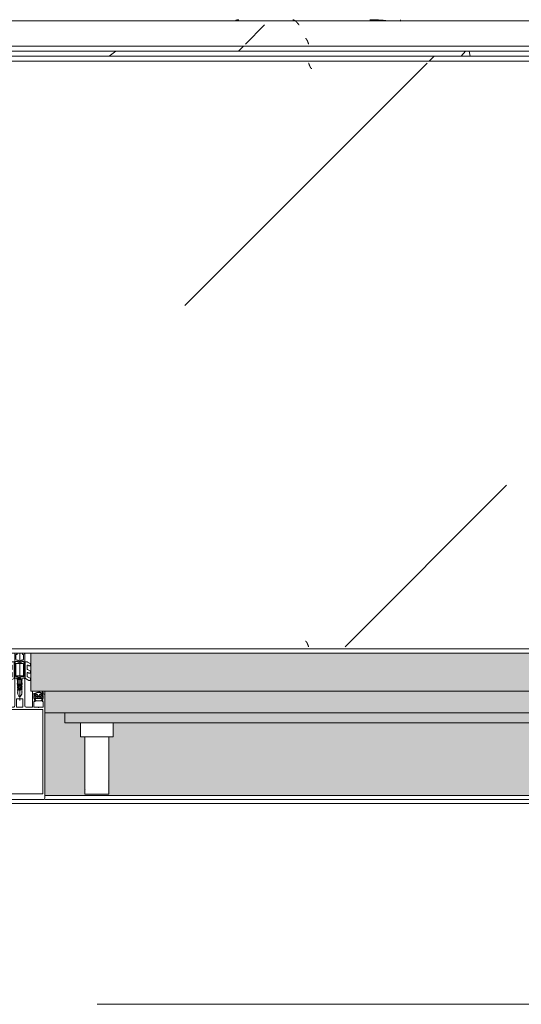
# Model space of a CAD drawing. Header units: millimetres. Extents: x -3267 to 40126, y 29201 to 102288.
# Tile 191 of 256: x 34941 to 35441, y 48319 to 49300. Entities that reach past the tile are written whole.
import ezdxf

# ---------------------------------------------------------------- set-up
doc = ezdxf.new("R2010")
doc.units = ezdxf.units.MM
doc.linetypes.add('4_ Штрихпунктир_ 10 х 2 мм', pattern=[1400, 1000, -200, 0, -200])
for name, color, linetype, lineweight in [('A-DETL-GENF-OTLN', 7, 'Continuous', 9), ('A-GLAZ-____-OTLN', 7, 'Continuous', 9), ('A-GLAZ-CWMG-MCUT', 7, 'Continuous', 9), ('A-GLAZ-CWMG-OTLN', 7, 'Continuous', 9), ('A-WALL-____-OTLN', 7, 'Continuous', 9), ('M-EQPM-____-OTLN', 7, 'Continuous', 9), ('S-GRID-____-OTLN', 7, 'Continuous', 9)]:
    doc.layers.add(name, color=color, linetype=linetype, lineweight=lineweight)
pattern_1 = [(225, (-30860, -48450), (1e-13, -1000), [50, -1364.214]), (225, (-30860, -47950), (1e-13, -1000), [50, -1364.214]), (225, (-31360, -47950), (1e-13, -1000), [50, -1364.214]), (225, (-31574.7, -48664.64), (1e-13, -1000), [403.55, -1010.664]), (225, (-31574.7, -48164.64), (1e-13, -1000), [403.55, -1010.664]), (225, (-31074.7, -48664.64), (1e-13, -1000), [403.55, -1010.664]), (225, (-31074.7, -48164.64), (1e-13, -1000), [453.55, -960.664])]
pattern_2 = [(225, (-31560, -48450), (1e-13, -1000), [50, -1364.214]), (225, (-31560, -47950), (1e-13, -1000), [50, -1364.214]), (225, (-32060, -47950), (1e-13, -1000), [50, -1364.214]), (225, (-32274.7, -48664.64), (1e-13, -1000), [403.55, -1010.664]), (225, (-32274.7, -48164.64), (1e-13, -1000), [403.55, -1010.664]), (225, (-31774.7, -48664.64), (1e-13, -1000), [403.55, -1010.664]), (225, (-31774.7, -48164.64), (1e-13, -1000), [453.55, -960.664])]

# ---------------------------------------------------------------- blocks, each defined once
blk = doc.blocks.new('FP_164-ВКК_02_К1_З_ЭОМ_кабель_')
at = {"layer": 'M-EQPM-____-OTLN', "color": 253, "true_color": 0xaaaaaa}
for p, q in [((1700, 630.11), (0, 630.11)), ((869.55, 629.99), (869.67, 630.06)), ((869.67, 630.06), (869.78, 630.14)), ((869.78, 630.14), (869.89, 630.21)), ((869.89, 630.21), (870.01, 630.27)), ((870.01, 630.27), (870.12, 630.34)), ((870.12, 630.34), (870.23, 630.4)), ((870.23, 630.4), (870.35, 630.46)), ((870.35, 630.46), (870.46, 630.52)), ((870.46, 630.52), (870.57, 630.58)), ((870.57, 630.58), (870.69, 630.64)), ((870.69, 630.64), (870.8, 630.69)), ((870.8, 630.69), (870.92, 630.74)), ((870.92, 630.74), (871.03, 630.79)), ((871.03, 630.79), (871.14, 630.84)), ((871.14, 630.84), (871.26, 630.88)), ((871.26, 630.88), (871.37, 630.92)), ((871.37, 630.92), (871.48, 630.96)), ((871.48, 630.96), (871.6, 631)), ((871.6, 631), (871.71, 631.03)), ((871.71, 631.03), (871.82, 631.07)), ((871.82, 631.07), (871.94, 631.1)), ((871.94, 631.1), (872.05, 631.13)), ((872.05, 631.13), (872.16, 631.15)), ((872.16, 631.15), (872.28, 631.17)), ((872.28, 631.17), (872.39, 631.2)), ((872.39, 631.2), (872.5, 631.21)), ((872.5, 631.21), (872.62, 631.23)), ((872.62, 631.23), (872.73, 631.24)), ((872.73, 631.24), (872.85, 631.26)), ((872.85, 631.26), (872.96, 631.26)), ((872.96, 631.26), (873.07, 631.27)), ((873.07, 631.27), (873.19, 631.27)), ((873.19, 631.27), (873.3, 631.28)), ((1004.17, 631.28), (1004.63, 631.27)), ((1004.63, 631.27), (1005.08, 631.27)), ((1005.08, 631.27), (1005.53, 631.27)), ((1005.53, 631.27), (1005.99, 631.26)), ((1005.99, 631.26), (1006.44, 631.25)), ((1006.44, 631.25), (1006.89, 631.24)), ((1006.89, 631.24), (1007.35, 631.23)), ((1007.35, 631.23), (1007.8, 631.22)), ((1007.8, 631.22), (1008.25, 631.2)), ((1008.25, 631.2), (1008.71, 631.19)), ((1008.71, 631.19), (1009.16, 631.17)), ((1009.16, 631.17), (1009.61, 631.15)), ((1009.61, 631.15), (1010.07, 631.13)), ((1010.07, 631.13), (1010.52, 631.11)), ((1010.52, 631.11), (1010.97, 631.09)), ((1010.97, 631.09), (1011.42, 631.06)), ((1011.42, 631.06), (1011.88, 631.03)), ((1011.88, 631.03), (1012.33, 631.01)), ((1012.33, 631.01), (1012.78, 630.98)), ((1012.78, 630.98), (1013.24, 630.94)), ((1013.24, 630.94), (1013.69, 630.91)), ((1013.69, 630.91), (1014.14, 630.88)), ((1014.14, 630.88), (1014.6, 630.84)), ((1014.6, 630.84), (1015.05, 630.81)), ((1015.05, 630.81), (1015.5, 630.77)), ((1015.5, 630.77), (1015.96, 630.73)), ((1015.96, 630.73), (1016.41, 630.69)), ((1016.41, 630.69), (1016.86, 630.64)), ((1016.86, 630.64), (1017.31, 630.6)), ((1017.31, 630.6), (1017.77, 630.55)), ((1017.77, 630.55), (1018.22, 630.51)), ((1018.22, 630.51), (1018.67, 630.46)), ((1018.67, 630.46), (1019.13, 630.41)), ((1019.13, 630.41), (1019.58, 630.36)), ((1019.58, 630.36), (1020.03, 630.3)), ((1020.03, 630.3), (1020.49, 630.25)), ((1020.49, 630.25), (1020.94, 630.2)), ((1020.94, 630.2), (1021.39, 630.14)), ((1021.39, 630.14), (1021.85, 630.08)), ((1021.85, 630.08), (1022.3, 630.02)), ((1034.51, 631.18), (1034.44, 631.27)), ((1034.58, 630.98), (1034.51, 631.18)), ((1034.65, 630.68), (1034.58, 630.98)), ((1034.71, 630.28), (1034.65, 630.68)), ((1034.78, 629.8), (1034.71, 630.28))]:
    blk.add_line(p, q, dxfattribs=at)
blk = doc.blocks.new('ПР_Крышка пояса - Тип 1-V163-ВКК_02_К1_З_ЭОМ_кабель_')
at = {"layer": 'M-EQPM-____-OTLN', "true_color": 0xaaaaaa}
h = blk.add_hatch(dxfattribs=at)
h.set_pattern_fill('FP_78', color=253, style=0, pattern_type=2)
h.set_pattern_definition([(49.884, (-32560.03, -48548.16), (364.3687, -31.7445), [38.008, -418.089]), (355.02, (-32560.03, -48548.16), (-70.482, 380.541), [30.479, -335.27]), (100.494, (-32529.66, -48550.8), (293.8805, 348.7952), [32.251, -354.762]), (46.066, (-32560.03, -48447), (542.1585, -83.7385), [57.028, -627.304]), (96.663, (-32514.85, -48453.96), (474.8067, 492.817), [48.373, -532.101]), (351.22, (-32560, -48447), (474.808, 492.816), [45.716, -502.871]), (20.921, (-32509.22, -48472.28), (303.228, -203.6887), [38.08, -418.879]), (326.109, (-32509.22, -48472.28), (123.607, 366.8593), [30.441, -334.849]), (71.38, (-32483.96, -48489.25), (426.8337, 163.171), [32.26, -354.863]), (37.386, (-32560.03, -48548.16), (6.17705, 168.41407), [16.738, -313.973, 16.738, -659.14]), (37.386, (-32560.03, -48548.16), (6.17705, 168.41407), [-347.45, -323.103, 16.738, -319.299]), (7.469, (-32560.03, -48548.16), (133.6414, 199.535), [16.763, -177.28, 16.763, -435.072]), (7.469, (-32560.03, -48548.16), (133.6414, 199.535), [-210.805, -306.811, 16.763, -111.498]), (327.607, (-32673.31, -48548.16), (271.1815, -11.41097), [16.744, -110.105, 16.744, -904.182]), (327.607, (-32673.31, -48548.16), (271.1815, -11.41097), [-143.593, -379.026, 16.744, -508.412]), (317.618, (-32724.1, -48548.16), (296.2585, 50.6452), [16.733, -148.058, 16.733, -618.597]), (317.618, (-32724.1, -48548.16), (296.2585, 50.6452), [-181.523, -245.918, 16.733, -355.947])])
h.paths.add_polyline_path([(1668.75, 595), (1700, 595), (1700, 600), (0, 600), (0, 595), (1518.47, 595)])
at = {"layer": 'M-EQPM-____-OTLN', "color": 253, "true_color": 0xaaaaaa}
blk.add_blockref('FP_164-ВКК_02_К1_З_ЭОМ_кабель_', (0, 0), dxfattribs=at)
blk = doc.blocks.new('Rectangular Mullion - HI_CovCap-20mm_Mull-105mm-V274-ВКК_02_К1_З_ЭОМ_кабель_')
at = {"layer": 'A-DETL-GENF-OTLN', "color": 253, "true_color": 0xaaaaaa}
for p, q in [((-25, 144.5), (-25, 130.68)), ((23.5, 146), (-23.5, 146)), ((25, 130.68), (25, 144.5)), ((-25, 136), (-25, 59.4)), ((-22.9, 135.44), (-22.9, 59.4)), ((22.9, 136), (22.9, 59.4)), ((25, 136), (25, 59.5)), ((25, 61), (25, 59.5)), ((-12.6, 53.5), (-12.6, 41.4)), ((-5, 25.5), (-5, 52.5)), ((-3.2, 46.1), (-3.2, 53.5)), ((-2.7, 54), (2.7, 54)), ((3.2, 53.5), (3.2, 46.1)), ((5, 52.5), (5, 25.5)), ((12.6, 41.4), (12.6, 53.5)), ((-22.3, 40.8), (-22.9, 40.8)), ((-22.9, 40.2), (-21.62, 40.2)), ((-21.76, 44.51), (-22.58, 43.54)), ((-22.27, 39.59), (-22.55, 39.1)), ((-22.24, 46.35), (-21.18, 47.41)), ((-21.2, 42.9), (-21.2, 41.7)), ((-21.07, 39.62), (-21.08, 39.77)), ((-19.5, 43.4), (-20.7, 43.4)), ((-20.7, 41.2), (-20.42, 41.2)), ((-20.48, 39.51), (-20.66, 39.4)), ((-20.47, 47.7), (-17.13, 47.7)), ((-20.16, 41.35), (-19.24, 42.95)), ((-19.97, 39.2), (-20.02, 39.33)), ((-17.65, 44), (-19.95, 44)), ((-18.36, 42.95), (-17.44, 41.35)), ((-16.9, 43.4), (-18.1, 43.4)), ((-17.56, 39.21), (-17.67, 39.31)), ((-17.18, 41.2), (-16.9, 41.2)), ((-17.02, 39.56), (-17.07, 39.36)), ((-16.46, 39.68), (-16.59, 39.75)), ((-16.42, 47.41), (-15.36, 46.35)), ((-16.4, 41.7), (-16.4, 42.9)), ((-15.02, 43.54), (-15.84, 44.51)), ((-14.64, 40.8), (-15.29, 40.8)), ((2.7, 45.6), (-2.7, 45.6)), ((0, 47.27), (0, 0)), ((14.64, 40.8), (15.29, 40.8)), ((15.02, 43.54), (15.84, 44.51)), ((15.36, 46.35), (16.42, 47.41)), ((16.4, 41.7), (16.4, 42.9)), ((16.46, 39.68), (16.59, 39.75)), ((16.9, 43.4), (18.1, 43.4)), ((17.18, 41.2), (16.9, 41.2)), ((17.02, 39.56), (17.07, 39.36)), ((17.13, 47.7), (20.47, 47.7)), ((18.36, 42.95), (17.44, 41.35)), ((17.56, 39.21), (17.67, 39.31)), ((17.65, 44), (19.95, 44)), ((20.16, 41.35), (19.24, 42.95)), ((19.5, 43.4), (20.7, 43.4)), ((19.97, 39.2), (20.02, 39.33)), ((20.7, 41.2), (20.42, 41.2)), ((20.48, 39.51), (20.66, 39.4)), ((21.07, 39.62), (21.08, 39.77)), ((21.18, 47.41), (22.24, 46.35)), ((21.2, 42.9), (21.2, 41.7)), ((22.9, 40.2), (21.62, 40.2)), ((21.76, 44.51), (22.58, 43.54)), ((22.27, 39.59), (22.55, 39.1)), ((22.3, 40.8), (22.9, 40.8)), ((23.5, 40.8), (25, 40.8)), ((-19.33, 39.22), (-19.48, 39.08)), ((-18.77, 39.04), (-18.85, 39.17)), ((-18.16, 39.23), (-18.26, 39.06)), ((-2.24, 31), (-2.45, 30.87)), ((-2.45, 30.53), (-2.25, 30.41)), ((-1.89, 34.49), (-2.1, 32.75)), ((-0.87, 36.5), (-1.7, 35.06)), ((-1.33, 33.68), (-1.33, 33.78)), ((-1.25, 31.1), (0.74, 31.1)), ((-1.12, 34.47), (-0.43, 35.65)), ((-0.6, 32.5), (-0.6, 32.42)), ((0.84, 33), (-0.1, 33)), ((0.43, 35.65), (1.12, 34.47)), ((0.6, 32.3), (0.93, 32.3)), ((1.02, 31.78), (0.74, 32.06)), ((1.7, 35.06), (0.87, 36.5)), ((1.33, 33.78), (1.33, 33.68)), ((2.1, 32.75), (1.89, 34.49)), ((2.45, 30.87), (2.24, 31)), ((2.25, 30.41), (2.45, 30.53)), ((18.16, 39.23), (18.26, 39.06)), ((18.77, 39.04), (18.85, 39.17)), ((19.33, 39.22), (19.48, 39.08)), ((-7.75, 23.52), (-10.33, 25.01)), ((-9.07, 27.17), (-5.65, 25.19)), ((-9.07, 19.88), (-8.25, 19.41)), ((-7.5, 19.84), (-7.5, 23.08)), ((-5.4, 9.3), (-5.4, 24.76)), ((-3.5, 25), (-4.5, 25)), ((-3.9, 22), (-3.9, 11)), ((-3.4, 22.5), (3.4, 22.5)), ((-3.3, 23.5), (-1.9, 23.5)), ((-1.7, 23.7), (-1.7, 24.9)), ((-1.4, 24.49), (-1.4, 23.99)), ((-1.1, 23.82), (-0.5, 24.17)), ((0.3, 26.2), (-1.09, 26.2)), ((0.43, 25), (0.2, 25)), ((0.34, 25.28), (0.58, 25.52)), ((0.5, 24.17), (1.42, 23.63)), ((1.92, 23.5), (3.3, 23.5)), ((4.5, 25), (3.5, 25)), ((3.9, 11), (3.9, 22)), ((4.3, 22.5), (4.3, 9.4)), ((5.4, 24.76), (5.4, 9.3)), ((5.65, 25.19), (9.07, 27.17)), ((7.5, 23.08), (7.5, 19.84)), ((10.33, 25.01), (7.75, 23.52)), ((8.25, 19.41), (9.07, 19.88)), ((-7.75, 16.23), (-10.41, 17.77)), ((-7.62, 8.87), (-10.41, 10.48)), ((-9.07, 12.6), (-8.25, 12.12)), ((-7.5, 12.55), (-7.5, 15.8)), ((3.4, 10.5), (-3.4, 10.5)), ((7.5, 15.8), (7.5, 12.55)), ((10.41, 10.48), (7.62, 8.87)), ((10.41, 17.77), (7.75, 16.23)), ((8.25, 12.12), (9.07, 12.6)), ((-5.9, 8.8), (-7.37, 8.8)), ((-5, 1), (-5, 6.7)), ((-2.71, 8.4), (-4.02, 8.4)), ((-3.7, 1.7), (-3.7, 6)), ((-2.7, 7), (-2.13, 7)), ((-1.7, 9), (-2, 8.69)), ((-1.42, 7.29), (-0.71, 8.01)), ((0.71, 8.01), (1.42, 7.29)), ((2, 8.69), (1.7, 9)), ((2.13, 7), (2.7, 7)), ((3.3, 8.4), (2.71, 8.4)), ((3.7, 6), (3.7, 1.7)), ((7.37, 8.8), (5.9, 8.8))]:
    blk.add_line(p, q, dxfattribs=at)
at = {"layer": 'A-DETL-GENF-OTLN', "color": 253, "true_color": 0xaaaaaa, "flags": 128}
for points in [[(22.9, 130.68), (22.9, 140.2), (-22.9, 140.2), (-22.9, 130.68)], [(-19.05, 45.1), (-23.5, 45.1), (-23.5, 42.4), (-22.3, 42.4), (-22.3, 41.8), (-23.1, 41), (-25, 41), (-25, 57.79), (-25, 61)], [(22.9, 61), (22.9, 57.79), (22.9, 56.3), (11.2, 56.3), (-11.2, 56.3), (-22.9, 56.3), (-22.9, 57.79), (-22.9, 61)], [(-19.05, 54), (-23.5, 54), (-23.5, 48.3), (-22.3, 48.3), (-22.3, 47.7), (-22.95, 47.05)], [(-14.65, 47.05), (-15.3, 47.7), (-15.3, 48.3), (-14.1, 48.3), (-14.1, 54), (-18.55, 54)], [(-6.5, 54), (-11.2, 54), (-12.1, 54)], [(12.1, 54), (11.2, 54), (6.5, 54)], [(18.55, 54), (14.1, 54), (14.1, 48.3), (15.3, 48.3), (15.3, 47.7), (14.65, 47.05)], [(22.95, 47.05), (22.3, 47.7), (22.3, 48.3), (23.5, 48.3), (23.5, 54), (19.05, 54)], [(-23.5, 40.8), (-25, 40.8), (-25, 38)], [(-22.5, 43.09), (-22, 42.8), (-22, 42.67)], [(-13.1, 40.9), (-14.4, 40.9), (-15.3, 41.8), (-15.3, 42.4), (-14.1, 42.4), (-14.1, 45.1), (-18.55, 45.1)], [(-16.05, 40.2), (-14.75, 40.1), (-16.02, 40.1), (-16.02, 39.94)], [(-15.6, 42.67), (-15.6, 42.8), (-15.1, 43.09)], [(-12.6, 38), (-12.6, 40.8), (-13.95, 40.8)], [(-0.87, 42.8), (-2, 40.84), (-2, 39.84), (-2.5, 39.55), (-2, 39.26), (-2, 38.04), (-2.5, 37.75), (-2, 37.46), (-2, 36.24), (-2.5, 35.95), (-2, 35.66), (-2, 34.44), (-2.5, 34.15), (-2, 33.86), (-2, 32.64), (-2.5, 32.35), (-2, 32.06), (-2, 30.84), (-2.5, 30.55), (-2, 30.26), (-2, 29.04), (-2.5, 28.75), (-2, 28.46), (-2, 27.24), (-2.5, 26.95), (-2.5, 26)], [(2.5, 26), (2, 26.29), (2, 27.51), (2.5, 27.8), (2, 28.09), (2, 29.31), (2.5, 29.6), (2, 29.89), (2, 31.11), (2.5, 31.4), (2, 31.69), (2, 32.91), (2.5, 33.2), (2, 33.49), (2, 34.71), (2.5, 35), (2, 35.29), (2, 36.51), (2.5, 36.8), (2, 37.09), (2, 38.31), (2.5, 38.6), (2, 38.89), (2, 40.84), (0.87, 42.8)], [(12.6, 38), (12.6, 40.8), (13.95, 40.8)], [(18.55, 45.1), (14.1, 45.1), (14.1, 42.4), (15.3, 42.4), (15.3, 41.8), (14.4, 40.9), (13.1, 40.9)], [(16.05, 40.2), (14.75, 40.1), (16.02, 40.1), (16.02, 39.94)], [(15.6, 42.67), (15.6, 42.8), (15.1, 43.09)], [(25, 41), (23.1, 41), (22.3, 41.8), (22.3, 42.4), (23.5, 42.4), (23.5, 45.1), (19.05, 45.1)], [(22.5, 43.09), (22, 42.8), (22, 42.67)], [(-0.35, 31.99), (0.1, 31.73), (-1.23, 31.6)], [(0.4, 31.8), (0.4, 31.9), (0.4, 32.1)], [(-3.41, 25), (-5, 25), (-5, 9.1)], [(-4.51, 8.95), (-4.3, 11), (-4.3, 22.5)], [(-1.55, 25.25), (-1.17, 25.64), (-0.2, 25.7), (-0.42, 25.6), (-1.25, 24.85)], [(-0.1, 25.3), (-0.1, 25.4), (0, 25.42)], [(5, 1), (5, 25), (3.41, 25)], [(-2.65, 1), (-2.65, 1.4), (-3.4, 1.4)], [(3.4, 1.4), (2.65, 1.4), (2.65, 1)]]:
    blk.add_lwpolyline(points, dxfattribs=at)
blk.add_lwpolyline([(0, 37), (0, 35.9)], close=True, dxfattribs=at)
at = {"layer": 'A-DETL-GENF-OTLN', "color": 253, "true_color": 0xaaaaaa}
for centre, radius, start, end in [((-23.5, 144.5), 1.5, 90, 180), ((23.5, 144.5), 1.5, 360, 90), ((-18.8, 53.94), 0.256, 12.68038, 167.31962), ((-12.1, 53.5), 0.5, 90, 180), ((-6.5, 52.5), 1.5, 360, 90), ((-2.7, 53.5), 0.5, 90, 180), ((2.7, 53.5), 0.5, 0, 90), ((6.5, 52.5), 1.5, 90, 180), ((12.1, 53.5), 0.5, 0, 90), ((18.8, 53.94), 0.256, 12.68038, 167.31962), ((-22.9, 39.55), 0.65, 90, 270), ((-23.2, 40.8), 0.3, 180, 0), ((-22.59, 46.7), 0.5, 135, 315), ((-22.35, 43.35), 0.3, 140.01031, 239.99507), ((-22.3, 41.1), 0.3, 270.90521, 359.98148), ((-21.41, 39.09), 1, 90.82716, 149.99773), ((-18.96, 41.89), 3.14, 165.49788, 194.50212), ((-21.15, 44), 0.8, 22.61561, 140.00332), ((-21.62, 39.7), 0.5, 54.92212, 90), ((-21.42, 39.75), 0.339, 3.00251, 90.82171), ((-18.8, 43.71), 4.4, 234.92212, 305.84121), ((-20.7, 42.9), 0.5, 89.98992, 180.01008), ((-20.7, 41.7), 0.5, 179.98974, 270.01026), ((-20.47, 46.7), 1, 90, 135), ((-20.8, 39.64), 0.272, 183.0147, 299.98901), ((-20.32, 39.23), 0.316, 18.00331, 119.99297), ((-20.42, 41.5), 0.3, 269.98791, 330.00644), ((-19.95, 44.5), 0.5, 202.62239, 269.99966), ((-19.5, 43.1), 0.3, 329.99756, 90.00642), ((-19.11, 38.99), 0.316, 32.98956, 135.00901), ((-18.8, 45.04), 0.256, 12.68038, 167.31962), ((-18.1, 43.1), 0.3, 89.99872, 209.99731), ((-17.88, 39.07), 0.316, 48.00262, 149.99741), ((-17.65, 44.5), 0.5, 269.99881, 337.37914), ((-17.36, 39.43), 0.3, 227.99716, 345.00452), ((-17.18, 41.5), 0.3, 209.995, 270.01065), ((-16.45, 44), 0.8, 40.00306, 157.37723), ((-17.13, 46.7), 1, 45, 90), ((-16.73, 39.48), 0.3, 63.00317, 164.99853), ((-16.9, 42.9), 0.5, 0.00918, 89.99082), ((-16.9, 41.7), 0.5, 270.00904, 359.99096), ((-16.32, 39.94), 0.3, 243.00899, 359.98883), ((-16.05, 39.9), 0.3, 90, 125.84121), ((-18.64, 41.89), 3.14, 346.80247, 14.483), ((-15.29, 41.1), 0.3, 166.80247, 270), ((-15.01, 46.7), 0.5, 225, 45), ((-15.25, 43.35), 0.3, 299.99829, 40.01132), ((-14.83, 40.53), 0.33, 270.00002, 54.90994), ((-14.75, 40.6), 0.5, 269.99115, 352.82633), ((-13.95, 40.5), 0.3, 90.00299, 172.8115), ((-13.1, 41.4), 0.5, 270, 0), ((-2.7, 46.1), 0.5, 180, 270), ((0, 42.3), 1, 30, 150), ((2.7, 46.1), 0.5, 270, 0), ((13.1, 41.4), 0.5, 180, 270), ((13.95, 40.5), 0.3, 7.1885, 89.99701), ((14.75, 40.6), 0.5, 187.17367, 270.00885), ((14.83, 40.53), 0.33, 125.09006, 269.99998), ((15.01, 46.7), 0.5, 135, 315), ((15.25, 43.35), 0.3, 139.98868, 240.00171), ((15.29, 41.1), 0.3, 270, 13.19753), ((18.64, 41.89), 3.14, 165.517, 193.19753), ((16.45, 44), 0.8, 22.62277, 139.99694), ((16.32, 39.94), 0.3, 180.01117, 296.99101), ((16.05, 39.9), 0.3, 54.15879, 90), ((18.8, 43.71), 4.4, 234.15879, 305.07788), ((16.9, 42.9), 0.5, 90.00918, 179.99082), ((16.9, 41.7), 0.5, 180.00904, 269.99096), ((17.13, 46.7), 1, 90, 135), ((16.73, 39.48), 0.3, 15.00147, 116.99683), ((17.36, 39.43), 0.3, 194.99548, 312.00284), ((17.18, 41.5), 0.3, 269.98935, 330.005), ((17.65, 44.5), 0.5, 202.62086, 270.00119), ((17.88, 39.07), 0.316, 30.00259, 131.99738), ((18.1, 43.1), 0.3, 330.00269, 90.00128), ((18.8, 45.04), 0.256, 12.68038, 167.31962), ((19.11, 38.99), 0.316, 44.99099, 147.01044), ((19.5, 43.1), 0.3, 89.99358, 210.00244), ((19.95, 44.5), 0.5, 270.00034, 337.37761), ((20.32, 39.23), 0.316, 60.00703, 161.99669), ((20.42, 41.5), 0.3, 209.99356, 270.01209), ((21.15, 44), 0.8, 39.99668, 157.38439), ((20.47, 46.7), 1, 45, 90), ((20.8, 39.64), 0.272, 240.01099, 356.9853), ((20.7, 42.9), 0.5, 359.98992, 90.01008), ((20.7, 41.7), 0.5, 269.98974, 0.01026), ((21.42, 39.75), 0.339, 89.17829, 176.99749), ((21.62, 39.7), 0.5, 90, 125.07788), ((21.41, 39.09), 1, 30.00227, 89.17284), ((18.96, 41.89), 3.14, 345.49788, 14.50212), ((22.3, 41.1), 0.3, 180.01852, 269.09479), ((22.59, 46.7), 0.5, 225, 45), ((22.35, 43.35), 0.3, 300.00493, 39.98969), ((23.2, 40.8), 0.3, 180, 0), ((22.9, 39.55), 0.65, 270, 90), ((-22.9, 39.3), 0.4, 269.99999, 330.00626), ((-19.69, 39.29), 0.3, 197.9991, 314.99946), ((-18.52, 39.21), 0.3, 213.00146, 329.99975), ((-2.35, 30.7), 0.2, 120, 240), ((17.75, 30.31), 20, 179.72362, 190.22002), ((17.75, 30.31), 20, 173, 178.04971), ((-0.4, 34.31), 1.5, 150, 173), ((-1.25, 30.9), 0.2, 90, 179.3132), ((46.55, 30.33), 48, 179.3132, 184.71248), ((46.55, 30.33), 48, 176, 178.23414), ((-1.23, 31.8), 0.2, 178.23414, 270), ((0.27, 33.67), 1.6, 150, 176), ((0, 36), 1, 90.02865, 150), ((-0.1, 32.5), 0.5, 90, 180), ((-0.1, 32.42), 0.5, 180, 240), ((0, 35.4), 0.5, 90.0573, 150), ((0, 36), 1, 30, 89.97135), ((0, 35.4), 0.5, 30, 89.9427), ((0.2, 31.9), 0.2, 240, 0), ((0.2, 31.8), 0.2, 270, 0), ((0.6, 32.1), 0.2, 90, 180), ((0.6, 31.92), 0.2, 45, 180), ((0.74, 31.5), 0.4, 270, 45), ((0.84, 33.5), 0.5, 270, 3.83017), ((0.93, 31.8), 0.5, 1.77701, 90), ((-0.27, 33.67), 1.6, 4, 30), ((-46.55, 30.33), 48, 354.4962, 1.77701), ((-46.55, 30.33), 48, 3.83017, 4), ((0.4, 34.31), 1.5, 7, 30), ((-17.75, 30.31), 20, 349.77998, 0.27638), ((-17.75, 30.31), 20, 1.95029, 7), ((2.35, 30.7), 0.2, 300, 60), ((18.52, 39.21), 0.3, 210.00025, 326.99854), ((19.69, 39.29), 0.3, 225.00054, 342.0009), ((22.9, 39.3), 0.4, 209.99374, 270.00001), ((-9.68, 26.13), 1.3, 154.41173, 240), ((-9.72, 26.04), 1.3, 60, 150), ((-9.72, 18.76), 1.3, 60, 150), ((-8, 19.84), 0.5, 240, 0), ((-8, 23.08), 0.5, 360, 60), ((-5.9, 24.76), 0.5, 360, 60), ((-4.5, 25.5), 0.5, 180, 270), ((-3.3, 22.5), 1, 90, 180), ((-3.4, 22), 0.5, 90, 180), ((-3.5, 26), 1, 270, 0), ((-3.41, 26.5), 1.5, 270, 10.22002), ((-1.9, 23.7), 0.2, 270, 0), ((-1.2, 24.9), 0.5, 135, 180), ((-0.9, 24.49), 0.5, 135, 180), ((-1.2, 23.99), 0.2, 180, 300), ((-1.09, 26.4), 0.2, 184.71248, 270), ((-1.02, 25.5), 0.2, 90, 135), ((-0.42, 25.4), 0.2, 90, 135), ((0, 23.3), 1, 60, 120), ((-0.3, 25.4), 0.2, 360, 90), ((-0.2, 25.5), 0.2, 360, 90), ((0.2, 25.3), 0.3, 180, 270), ((0.2, 25.42), 0.2, 180, 315), ((0.3, 25.8), 0.4, 315, 90), ((0.43, 25.8), 0.8, 270, 354.4962), ((1.92, 24.5), 1, 240, 270), ((3.41, 26.5), 1.5, 169.77998, 270), ((3.5, 26), 1, 180, 270), ((3.3, 22.5), 1, 360, 90), ((3.4, 22), 0.5, 360, 90), ((4.5, 25.5), 0.5, 270, 360), ((5.9, 24.76), 0.5, 120, 180), ((8, 23.08), 0.5, 120, 180), ((8, 19.84), 0.5, 180, 300), ((9.72, 26.04), 1.3, 30, 120), ((9.72, 18.76), 1.3, 30, 120), ((9.68, 26.13), 1.3, 300, 25.58827), ((-9.81, 18.81), 1.2, 150, 240), ((-9.81, 11.52), 1.2, 150, 240), ((-9.72, 11.47), 1.3, 60, 150), ((-8, 12.55), 0.5, 240, 0), ((-8, 15.8), 0.5, 360, 60), ((-3.4, 11), 0.5, 180, 270), ((3.4, 11), 0.5, 270, 0), ((8, 15.8), 0.5, 120, 180), ((8, 12.55), 0.5, 180, 300), ((9.72, 11.47), 1.3, 30, 120), ((9.81, 18.81), 1.2, 300, 30), ((9.81, 11.52), 1.2, 300, 30), ((-7.37, 9.3), 0.5, 240, 270), ((-5.9, 9.3), 0.5, 270, 0), ((-4, 9.1), 1, 180, 216.8699), ((-4, 6.7), 1, 143.1301, 180), ((-4, 1), 1, 180, 270), ((-5.6, 7.9), 1, 323.1301, 36.8699), ((-4.02, 8.9), 0.5, 174, 270), ((-2.7, 6), 1, 90, 180), ((-3.4, 1.7), 0.3, 180, 270), ((-3.65, 1), 1, 270, 0), ((-2.71, 9.4), 1, 270, 315), ((-2.13, 8), 1, 270, 315), ((0, 7.3), 2.4, 45, 135), ((0, 7.3), 1, 45, 135), ((2.13, 8), 1, 225, 270), ((2.71, 9.4), 1, 225, 270), ((3.65, 1), 1, 180, 270), ((2.7, 6), 1, 360, 90), ((3.3, 9.4), 1, 270, 0), ((3.4, 1.7), 0.3, 270, 0), ((4, 1), 1, 270, 0), ((5.9, 9.3), 0.5, 180, 270), ((7.37, 9.3), 0.5, 270, 300)]:
    blk.add_arc(centre, radius, start, end, dxfattribs=at)
blk = doc.blocks.new('АРФ_ блок_Окно - FWS SI insert unit_zoloto ПР-9497958-ВКК_02_К1_З_ЭОМ_кабель_')
at = {"layer": 'A-GLAZ-____-OTLN', "true_color": 0xf8f3e1}
for points in [[(-455, 69.5), (-455, 59.5), (455, 59.5), (455, 69.5), (-358.05, 69.5)], [(-358.05, 59.5), (-475, 59.5), (-475, 38), (475, 38), (475, 59.5), (-207.77, 59.5)], [(-489, 38), (-489, 0), (489, 0), (489, 38), (-358.05, 38)]]:
    blk.add_hatch(color=7, dxfattribs=at).paths.add_polyline_path(points)
at = {"layer": 'A-GLAZ-____-OTLN', "color": 253, "true_color": 0xaaaaaa}
for p, q in [((411.01, 140.5), (411.01, 128)), ((411.01, 140.5), (434.99, 140.5)), ((411.01, 140.5), (411.01, 139.56)), ((434.99, 128), (434.99, 140.5)), ((434.99, 139.56), (434.99, 140.5)), ((411.01, 128), (411.01, 83.5)), ((434.99, 83.5), (434.99, 128)), ((406.75, 83.5), (406.75, 69.5)), ((406.75, 83.5), (439.25, 83.5)), ((439.25, 69.5), (439.25, 83.5)), ((-455, 69.5), (455, 69.5)), ((-455, 59.5), (-455, 69.5)), ((455, 69.5), (455, 59.5)), ((-475, 38), (-475, 59.5)), ((-475, 59.5), (475, 59.5)), ((475, 59.5), (475, 38)), ((-489, 0), (-489, 38)), ((-489, 38), (489, 38)), ((489, 38), (489, 0))]:
    blk.add_line(p, q, dxfattribs=at)
for points in [[(411.01, 136.75), (411.03, 136.32), (411.11, 135.91), (411.24, 135.51)], [(434.75, 135.49), (434.89, 135.9), (434.97, 136.32), (434.99, 136.75)]]:
    blk.add_open_spline(points, degree=3, dxfattribs=at)
blk = doc.blocks.new('Rectangular Mullion - FWS-50-HI_Mull_CovCap-20mm_Mull-105mm_zoloto-2885899-ВКК_02_К1_З_ЭОМ_кабель_')
at = {"layer": 'A-GLAZ-CWMG-OTLN', "true_color": 0xf8f3e1}
blk.add_hatch(color=7, dxfattribs=at).paths.add_polyline_path([(26908, 74420), (26990.5, 74420), (26990.5, 74440), (26980.5, 74440), (26980.5, 75301.75), (26966.5, 75302.3), (26966.5, 75306.01), (26909.5, 75307.08), (26909.5, 75329.58), (26966.5, 75329.99), (26966.5, 75334.25), (26980.5, 75334.25), (26980.5, 75350), (26990.5, 75350), (26990.5, 75370), (26908, 75370), (26908, 74445)])
at = {"layer": 'A-GLAZ-CWMG-MCUT', "color": 253, "true_color": 0xaaaaaa}
for p, q in [((26904, 75370), (26904, 74420)), ((26908, 74420), (26908, 75370))]:
    blk.add_line(p, q, dxfattribs=at)
blk = doc.blocks.new('FP_672-ВКК_02_К1_З_ЭОМ_кабель_')
at = {"layer": 'M-EQPM-____-OTLN', "color": 7, "true_color": 0xffffff}
for p, q in [((1643.06, 587.86), (1643.01, 588)), ((1643.11, 587.73), (1643.06, 587.86)), ((1643.15, 587.59), (1643.11, 587.73)), ((1643.2, 587.46), (1643.15, 587.59)), ((1643.25, 587.33), (1643.2, 587.46)), ((1643.3, 587.19), (1643.25, 587.33)), ((1643.35, 587.06), (1643.3, 587.19)), ((1643.4, 586.92), (1643.35, 587.06)), ((1643.45, 586.79), (1643.4, 586.92)), ((1643.5, 586.66), (1643.45, 586.79)), ((1643.55, 586.53), (1643.5, 586.66)), ((1643.6, 586.4), (1643.55, 586.53)), ((1643.65, 586.27), (1643.6, 586.4)), ((1643.69, 586.14), (1643.65, 586.27)), ((1643.74, 586.02), (1643.69, 586.14)), ((1643.79, 585.89), (1643.74, 586.02)), ((1643.84, 585.77), (1643.79, 585.89)), ((1643.89, 585.64), (1643.84, 585.77)), ((1643.94, 585.52), (1643.89, 585.64)), ((1643.99, 585.4), (1643.94, 585.52)), ((1644.04, 585.28), (1643.99, 585.4)), ((1644.09, 585.17), (1644.04, 585.28)), ((1644.14, 585.05), (1644.09, 585.17)), ((1644.19, 584.94), (1644.14, 585.05)), ((1644.23, 584.82), (1644.19, 584.94)), ((1644.28, 584.72), (1644.23, 584.82)), ((1644.33, 584.61), (1644.28, 584.72)), ((1644.38, 584.5), (1644.33, 584.61)), ((1644.43, 584.4), (1644.38, 584.5)), ((1644.48, 584.3), (1644.43, 584.4)), ((1644.53, 584.2), (1644.48, 584.3)), ((1644.58, 584.1), (1644.53, 584.2)), ((1644.63, 584.01), (1644.58, 584.1)), ((1644.68, 583.91), (1644.63, 584.01)), ((1644.73, 583.82), (1644.68, 583.91)), ((1644.77, 583.74), (1644.73, 583.82)), ((1644.82, 583.65), (1644.77, 583.74)), ((1644.87, 583.57), (1644.82, 583.65)), ((1644.92, 583.49), (1644.87, 583.57)), ((1644.97, 583.42), (1644.92, 583.49)), ((1645.02, 583.34), (1644.97, 583.42)), ((1645.07, 583.27), (1645.02, 583.34)), ((1645.12, 583.2), (1645.07, 583.27)), ((1645.17, 583.14), (1645.12, 583.2)), ((1645.22, 583.07), (1645.17, 583.14)), ((1645.27, 583.02), (1645.22, 583.07)), ((1645.31, 582.96), (1645.27, 583.02)), ((1645.36, 582.91), (1645.31, 582.96)), ((1645.41, 582.86), (1645.36, 582.91)), ((1645.46, 582.81), (1645.41, 582.86)), ((1645.51, 582.76), (1645.46, 582.81)), ((1645.56, 582.72), (1645.51, 582.76)), ((1645.61, 582.69), (1645.56, 582.72)), ((1645.66, 582.65), (1645.61, 582.69)), ((1645.71, 582.62), (1645.66, 582.65)), ((1645.76, 582.59), (1645.71, 582.62)), ((1645.81, 582.57), (1645.76, 582.59)), ((1645.85, 582.55), (1645.81, 582.57)), ((1645.9, 582.53), (1645.85, 582.55)), ((1645.95, 582.51), (1645.9, 582.53)), ((1646, 582.5), (1645.95, 582.51)), ((1646.05, 582.49), (1646, 582.5)), ((1646.1, 582.49), (1646.05, 582.49))]:
    blk.add_line(p, q, dxfattribs=at)
blk = doc.blocks.new('FP_673-ВКК_02_К1_З_ЭОМ_кабель_')
at = {"layer": 'M-EQPM-____-OTLN', "color": 7, "true_color": 0xffffff}
for p, q in [((1639.94, 11.77), (1639.9, 11.77)), ((1639.98, 11.76), (1639.94, 11.77)), ((1640.03, 11.75), (1639.98, 11.76)), ((1640.08, 11.74), (1640.03, 11.75)), ((1640.13, 11.72), (1640.08, 11.74)), ((1640.18, 11.7), (1640.13, 11.72)), ((1640.23, 11.68), (1640.18, 11.7)), ((1640.27, 11.65), (1640.23, 11.68)), ((1640.32, 11.63), (1640.27, 11.65)), ((1640.37, 11.59), (1640.32, 11.63)), ((1640.42, 11.56), (1640.37, 11.59)), ((1640.47, 11.52), (1640.42, 11.56)), ((1640.52, 11.48), (1640.47, 11.52)), ((1640.57, 11.43), (1640.52, 11.48)), ((1640.62, 11.39), (1640.57, 11.43)), ((1640.67, 11.33), (1640.62, 11.39)), ((1640.71, 11.28), (1640.67, 11.33)), ((1640.76, 11.22), (1640.71, 11.28)), ((1640.81, 11.16), (1640.76, 11.22)), ((1640.86, 11.1), (1640.81, 11.16)), ((1640.91, 11.04), (1640.86, 11.1)), ((1640.96, 10.97), (1640.91, 11.04)), ((1641.01, 10.9), (1640.96, 10.97)), ((1641.06, 10.82), (1641.01, 10.9)), ((1641.1, 10.75), (1641.06, 10.82)), ((1641.15, 10.67), (1641.1, 10.75)), ((1641.2, 10.58), (1641.15, 10.67)), ((1641.25, 10.5), (1641.2, 10.58)), ((1641.3, 10.41), (1641.25, 10.5)), ((1641.35, 10.32), (1641.3, 10.41)), ((1641.4, 10.23), (1641.35, 10.32)), ((1641.45, 10.14), (1641.4, 10.23)), ((1641.49, 10.04), (1641.45, 10.14)), ((1641.54, 9.94), (1641.49, 10.04)), ((1641.59, 9.84), (1641.54, 9.94)), ((1641.64, 9.74), (1641.59, 9.84)), ((1641.69, 9.63), (1641.64, 9.74)), ((1641.74, 9.52), (1641.69, 9.63)), ((1641.79, 9.41), (1641.74, 9.52)), ((1641.84, 9.3), (1641.79, 9.41)), ((1641.88, 9.19), (1641.84, 9.3)), ((1641.93, 9.07), (1641.88, 9.19)), ((1641.98, 8.96), (1641.93, 9.07)), ((1642.03, 8.84), (1641.98, 8.96)), ((1642.08, 8.72), (1642.03, 8.84)), ((1642.13, 8.6), (1642.08, 8.72)), ((1642.18, 8.48), (1642.13, 8.6)), ((1642.23, 8.35), (1642.18, 8.48)), ((1642.27, 8.23), (1642.23, 8.35)), ((1642.32, 8.1), (1642.27, 8.23)), ((1642.37, 7.98), (1642.32, 8.1)), ((1642.42, 7.85), (1642.37, 7.98)), ((1642.47, 7.72), (1642.42, 7.85)), ((1642.52, 7.59), (1642.47, 7.72)), ((1642.57, 7.46), (1642.52, 7.59)), ((1642.62, 7.33), (1642.57, 7.46)), ((1642.66, 7.19), (1642.62, 7.33)), ((1642.71, 7.06), (1642.66, 7.19)), ((1642.76, 6.93), (1642.71, 7.06)), ((1642.81, 6.79), (1642.76, 6.93)), ((1642.86, 6.66), (1642.81, 6.79)), ((1642.91, 6.53), (1642.86, 6.66)), ((1642.96, 6.39), (1642.91, 6.53)), ((1643.01, 6.26), (1642.96, 6.39))]:
    blk.add_line(p, q, dxfattribs=at)
blk = doc.blocks.new('ПР_Низ пояс - Тип 1-V671-ВКК_02_К1_З_ЭОМ_кабель_')
at = {"layer": 'M-EQPM-____-OTLN', "true_color": 0xffffff}
h = blk.add_hatch(dxfattribs=at)
h.set_pattern_fill('FP_244', style=0, pattern_type=2)
h.set_pattern_definition(pattern_1)
h.paths.add_polyline_path([(2368.75, 590), (2400, 590), (2400, 595), (700, 595), (700, 590), (2218.47, 590)])
h = blk.add_hatch(dxfattribs=at)
h.set_pattern_fill('FP_244', style=0, pattern_type=2)
h.set_pattern_definition(pattern_1)
h.paths.add_polyline_path([(1767.64, 6.26), (2400, 6.26), (2400, 588), (700, 588), (700, 6.26), (1467.08, 6.26)])
at = {"layer": 'M-EQPM-____-OTLN', "color": 253, "true_color": 0xaaaaaa}
for p, q in [((700, 595), (2400, 595)), ((700, 590), (2400, 590)), ((700, 4.26), (2400, 4.26)), ((700, 0), (2400, 0))]:
    blk.add_line(p, q, dxfattribs=at)
for name in ['FP_672-ВКК_02_К1_З_ЭОМ_кабель_', 'FP_673-ВКК_02_К1_З_ЭОМ_кабель_']:
    blk.add_blockref(name, (0, 0), dxfattribs=at)
blk = doc.blocks.new('FP_675-ВКК_02_К1_З_ЭОМ_кабель_')
at = {"layer": 'M-EQPM-____-OTLN', "color": 7, "true_color": 0xffffff}
for p, q in [((939.93, 612.51), (939.89, 612.51)), ((939.98, 612.5), (939.93, 612.51)), ((940.03, 612.49), (939.98, 612.5)), ((940.08, 612.48), (940.03, 612.49)), ((940.13, 612.46), (940.08, 612.48)), ((940.18, 612.44), (940.13, 612.46)), ((940.23, 612.41), (940.18, 612.44)), ((940.28, 612.39), (940.23, 612.41)), ((940.33, 612.36), (940.28, 612.39)), ((940.38, 612.32), (940.33, 612.36)), ((940.43, 612.28), (940.38, 612.32)), ((940.48, 612.24), (940.43, 612.28)), ((940.52, 612.2), (940.48, 612.24)), ((940.57, 612.15), (940.52, 612.2)), ((940.62, 612.1), (940.57, 612.15)), ((940.67, 612.05), (940.62, 612.1)), ((940.72, 611.99), (940.67, 612.05)), ((940.77, 611.94), (940.72, 611.99)), ((940.82, 611.87), (940.77, 611.94)), ((940.87, 611.81), (940.82, 611.87)), ((940.92, 611.74), (940.87, 611.81)), ((940.97, 611.67), (940.92, 611.74)), ((941.02, 611.6), (940.97, 611.67)), ((941.07, 611.52), (941.02, 611.6)), ((941.12, 611.44), (941.07, 611.52)), ((941.16, 611.36), (941.12, 611.44)), ((941.21, 611.27), (941.16, 611.36)), ((941.26, 611.19), (941.21, 611.27)), ((941.31, 611.1), (941.26, 611.19)), ((941.36, 611.01), (941.31, 611.1)), ((941.41, 610.91), (941.36, 611.01)), ((941.46, 610.81), (941.41, 610.91)), ((941.51, 610.71), (941.46, 610.81)), ((941.56, 610.61), (941.51, 610.71)), ((941.61, 610.51), (941.56, 610.61)), ((941.66, 610.4), (941.61, 610.51)), ((941.71, 610.3), (941.66, 610.4)), ((941.76, 610.19), (941.71, 610.3)), ((941.81, 610.07), (941.76, 610.19)), ((941.85, 609.96), (941.81, 610.07)), ((941.9, 609.84), (941.85, 609.96)), ((941.95, 609.73), (941.9, 609.84)), ((942, 609.61), (941.95, 609.73)), ((942.05, 609.49), (942, 609.61)), ((942.1, 609.37), (942.05, 609.49)), ((942.15, 609.24), (942.1, 609.37)), ((942.2, 609.12), (942.15, 609.24)), ((942.25, 608.99), (942.2, 609.12)), ((942.3, 608.86), (942.25, 608.99)), ((942.35, 608.74), (942.3, 608.86)), ((942.4, 608.61), (942.35, 608.74)), ((942.45, 608.48), (942.4, 608.61)), ((942.5, 608.34), (942.45, 608.48)), ((942.54, 608.21), (942.5, 608.34)), ((942.59, 608.08), (942.54, 608.21)), ((942.64, 607.95), (942.59, 608.08)), ((942.69, 607.81), (942.64, 607.95)), ((942.74, 607.68), (942.69, 607.81)), ((942.79, 607.54), (942.74, 607.68)), ((942.84, 607.41), (942.79, 607.54)), ((942.89, 607.27), (942.84, 607.41)), ((942.94, 607.14), (942.89, 607.27)), ((942.99, 607), (942.94, 607.14))]:
    blk.add_line(p, q, dxfattribs=at)
blk = doc.blocks.new('FP_676-ВКК_02_К1_З_ЭОМ_кабель_')
at = {"layer": 'M-EQPM-____-OTLN', "color": 7, "true_color": 0xffffff}
for p, q in [((927.4, 631.16), (927.3, 631.16)), ((927.5, 631.15), (927.4, 631.16)), ((927.59, 631.14), (927.5, 631.15)), ((927.69, 631.12), (927.59, 631.14)), ((927.79, 631.1), (927.69, 631.12)), ((927.89, 631.08), (927.79, 631.1)), ((927.98, 631.06), (927.89, 631.08)), ((928.08, 631.03), (927.98, 631.06)), ((928.18, 631), (928.08, 631.03)), ((928.27, 630.96), (928.18, 631)), ((928.37, 630.93), (928.27, 630.96)), ((928.47, 630.89), (928.37, 630.93)), ((928.57, 630.85), (928.47, 630.89)), ((928.66, 630.8), (928.57, 630.85)), ((928.76, 630.75), (928.66, 630.8)), ((928.86, 630.7), (928.76, 630.75)), ((928.96, 630.65), (928.86, 630.7)), ((929.05, 630.59), (928.96, 630.65)), ((929.15, 630.54), (929.05, 630.59)), ((929.25, 630.47), (929.15, 630.54)), ((929.35, 630.41), (929.25, 630.47)), ((929.44, 630.34), (929.35, 630.41)), ((929.54, 630.27), (929.44, 630.34)), ((929.64, 630.2), (929.54, 630.27)), ((929.74, 630.13), (929.64, 630.2)), ((929.83, 630.05), (929.74, 630.13)), ((929.93, 629.97), (929.83, 630.05)), ((930.03, 629.89), (929.93, 629.97)), ((930.12, 629.81), (930.03, 629.89)), ((930.22, 629.72), (930.12, 629.81)), ((930.32, 629.63), (930.22, 629.72)), ((930.42, 629.54), (930.32, 629.63)), ((930.51, 629.45), (930.42, 629.54)), ((930.61, 629.35), (930.51, 629.45)), ((930.71, 629.26), (930.61, 629.35)), ((930.81, 629.16), (930.71, 629.26)), ((930.9, 629.06), (930.81, 629.16)), ((931, 628.95), (930.9, 629.06)), ((931.1, 628.85), (931, 628.95)), ((931.2, 628.75), (931.1, 628.85)), ((931.29, 628.64), (931.2, 628.75)), ((931.39, 628.53), (931.29, 628.64)), ((931.49, 628.42), (931.39, 628.53)), ((931.59, 628.31), (931.49, 628.42)), ((931.68, 628.19), (931.59, 628.31)), ((931.78, 628.08), (931.68, 628.19)), ((931.88, 627.96), (931.78, 628.08)), ((931.97, 627.85), (931.88, 627.96)), ((932.07, 627.73), (931.97, 627.85)), ((932.17, 627.61), (932.07, 627.73)), ((932.27, 627.49), (932.17, 627.61)), ((932.36, 627.37), (932.27, 627.49)), ((932.46, 627.25), (932.36, 627.37)), ((932.56, 627.13), (932.46, 627.25)), ((932.66, 627), (932.56, 627.13)), ((932.75, 626.88), (932.66, 627)), ((932.85, 626.75), (932.75, 626.88)), ((932.95, 626.63), (932.85, 626.75)), ((933.05, 626.5), (932.95, 626.63)), ((933.14, 626.38), (933.05, 626.5)), ((933.24, 626.25), (933.14, 626.38)), ((933.34, 626.13), (933.24, 626.25)), ((933.43, 626), (933.34, 626.13))]:
    blk.add_line(p, q, dxfattribs=at)
blk = doc.blocks.new('ПР_Перед пояса - Тип 1-V674-ВКК_02_К1_З_ЭОМ_кабель_')
at = {"layer": 'M-EQPM-____-OTLN', "true_color": 0xffffff}
h = blk.add_hatch(dxfattribs=at)
h.set_pattern_fill('FP_245', style=0, pattern_type=2)
h.set_pattern_definition(pattern_2)
h.paths.add_polyline_path([(1668.75, 607), (1700, 607), (1700, 626), (0, 626), (0, 607), (1518.47, 607)])
h = blk.add_hatch(dxfattribs=at)
h.set_pattern_fill('FP_245', style=0, pattern_type=2)
h.set_pattern_definition(pattern_2)
h.paths.add_polyline_path([(1668.75, 600), (1700, 600), (1700, 605), (0, 605), (0, 600), (1518.47, 600)])
at = {"layer": 'M-EQPM-____-OTLN', "color": 253, "true_color": 0xaaaaaa}
for p, q in [((0, 630), (1700, 630)), ((0, 605), (1700, 605)), ((0, 600), (1700, 600))]:
    blk.add_line(p, q, dxfattribs=at)
for name in ['FP_676-ВКК_02_К1_З_ЭОМ_кабель_', 'FP_675-ВКК_02_К1_З_ЭОМ_кабель_']:
    blk.add_blockref(name, (0, 0), dxfattribs=at)
blk = doc.blocks.new('Наметкина 10_РД_АРФ_К1_R21_rvt-1-ВКК_02_К1_З_ЭОМ_кабель_')
at = {"layer": 'A-WALL-____-OTLN', "color": 253, "true_color": 0xaaaaaa}
blk.add_line((35100.02, 48800), (31560.02, 48800), dxfattribs=at)
at = {"layer": 'A-GLAZ-____-OTLN', "color": 253, "lineweight": 9, "true_color": 0xaaaaaa, "rotation": 180}
blk.add_blockref('АРФ_ блок_Окно - FWS SI insert unit_zoloto ПР-9497958-ВКК_02_К1_З_ЭОМ_кабель_', (33715.02, 48950), dxfattribs=at)
at = {"layer": 'A-GLAZ-CWMG-OTLN', "color": 253, "lineweight": 9, "true_color": 0xaaaaaa, "extrusion": (0, 0, -1), "rotation": 180}
blk.add_blockref('Rectangular Mullion - HI_CovCap-20mm_Mull-105mm-V274-ВКК_02_К1_З_ЭОМ_кабель_', (-33215.02, 48950), dxfattribs=at)
at = {"layer": 'A-GLAZ-CWMG-OTLN', "color": 253, "lineweight": 9, "true_color": 0xaaaaaa, "rotation": 89.99999999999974}
blk.add_blockref('Rectangular Mullion - FWS-50-HI_Mull_CovCap-20mm_Mull-105mm_zoloto-2885899-ВКК_02_К1_З_ЭОМ_кабель_', (108610.02, 21900), dxfattribs=at)
at = {"layer": 'M-EQPM-____-OTLN', "color": 253, "lineweight": 9, "true_color": 0xaaaaaa}
for name, p in [('ПР_Крышка пояса - Тип 1-V163-ВКК_02_К1_З_ЭОМ_кабель_', (32560.02, 48950)), ('ПР_Перед пояса - Тип 1-V674-ВКК_02_К1_З_ЭОМ_кабель_', (32560.02, 48950)), ('ПР_Низ пояс - Тип 1-V671-ВКК_02_К1_З_ЭОМ_кабель_', (31860.02, 48950))]:
    blk.add_blockref(name, p, dxfattribs=at)

msp = doc.modelspace()

# ---------------------------------------------------------------- linework, layer by layer
at = {"layer": 'S-GRID-____-OTLN', "color": 253, "linetype": '4_ Штрихпунктир_ 10 х 2 мм', "true_color": 0xaaaaaa}
msp.add_line((38817.95, 48318.72), (-2467.33, 48318.72), dxfattribs=at)

# ---------------------------------------------------------------- block references
at = {"lineweight": 5}
msp.add_blockref('Наметкина 10_РД_АРФ_К1_R21_rvt-1-ВКК_02_К1_З_ЭОМ_кабель_', (1725.58, -281.28), dxfattribs=at)

doc.saveas('drawing.dxf')
